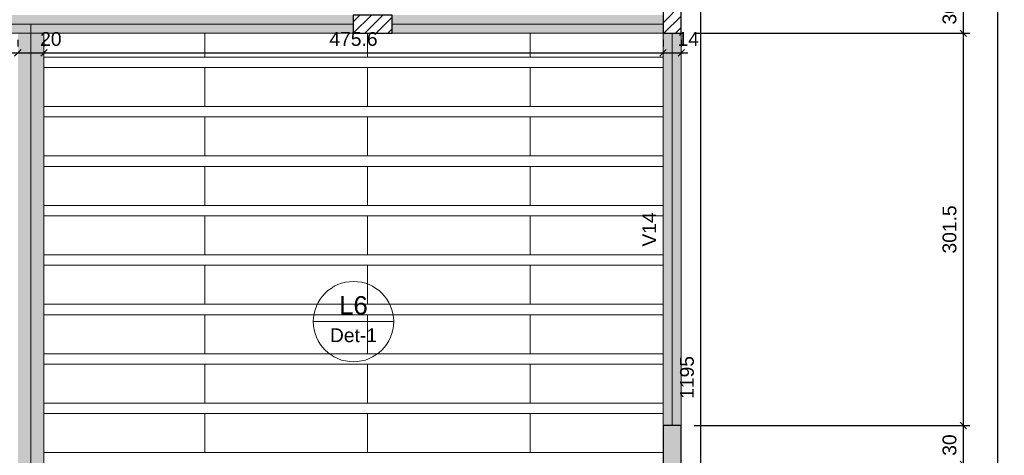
# Model space of a CAD drawing. Header units: millimetres. Extents: x 1434 to 2277, y -793 to -278.
# Tile 23 of 111: x 1731.45 to 1746.58, y -615.48 to -608.79. Entities that reach past the tile are written whole.
import ezdxf

# ---------------------------------------------------------------- set-up
doc = ezdxf.new("R2010")
doc.units = ezdxf.units.MM
for name, color, linetype, lineweight in [('FO-Cotas', 5, 'Continuous', 5), ('FO-Eixos', 5, 'Continuous', 5), ('FO-Hachura pilar que morre', 106, 'Continuous', 5), ('FO-Hachura pilar que passa', 19, 'Continuous', 5), ('FO-Hachura viga', 43, 'Continuous', 5), ('FO-Hachuras das lajes', 1, 'Continuous', 20), ('FO-Pilares', 4, 'Continuous', 30), ('FO-Textos das lajes', 3, 'Continuous', 20), ('FO-Textos das vigas', 7, 'Continuous', 5), ('FO-Vigas', 1, 'Continuous', 20)]:
    doc.layers.add(name, color=color, linetype=linetype, lineweight=lineweight)
doc.styles.add('ARIAL', font='arial.ttf')
doc.styles.get("Standard").update_dxf_attribs({"font": 'arial.ttf'})
doc.dimstyles.new('UM_50.000000', dxfattribs={"dimtxt": 0.18, "dimasz": 0.1, "dimexe": 0.1, "dimexo": 0.2, "dimgap": 0, "dimtad": 1, "dimtih": 1, "dimtoh": 1, "dimdec": 1, "dimlfac": 50, "dimzin": 0, "dimdsep": 46, "dimtxsty": 'Standard', "dimcen": 0.09, "dimdle": 0.1, "dimadec": 1, "dimazin": 2, "dimtfac": 1, "dimtdec": 4, "dimtofl": 0, "dimtmove": 0, "dimatfit": 3, "dimfxl": 1, "dimtolj": 1, "dimarcsym": 0})
pattern_1 = [(45, (1711.39028, -632.76734), (-0.08838835, 0.08838835), [])]

# ---------------------------------------------------------------- blocks, each defined once
blk = doc.blocks.new('_Oblique')
at = {"color": 0, "linetype": 'ByBlock', "lineweight": -2}
blk.add_line((-0.5, -0.5), (0.5, 0.5), dxfattribs=at)
blk = doc.blocks.new('*D770')
at = {"layer": 'FO-Cotas', "color": 0, "lineweight": -2, "transparency": 16777216}
for p, q in [((1745.947, -615.727), (1745.947, -614.927)), ((1741.814, -615.027), (1746.047, -615.027)), ((1741.814, -615.627), (1746.047, -615.627))]:
    blk.add_line(p, q, dxfattribs=at)
at = {"layer": 'FO-Cotas', "color": 0, "lineweight": -2, "transparency": 16777216, "xscale": 0.1, "yscale": 0.1, "zscale": 0.1}
for p, rotation in [((1745.947, -615.027), 90), ((1745.947, -615.627), 270)]:
    blk.add_blockref('_Oblique', p, dxfattribs=dict(at, rotation=rotation))
at = {"layer": 'FO-Cotas', "color": 7, "transparency": 16777216, "insert": (1745.735, -615.327), "char_height": 0.2118, "attachment_point": 5, "rotation": 90, "style": 'ARIAL'}
blk.add_mtext('\\A1;30', dxfattribs=at)
blk = doc.blocks.new('*D771')
at = {"layer": 'FO-Cotas', "color": 0, "lineweight": -2, "transparency": 16777216}
for p, q in [((1745.947, -615.127), (1745.947, -608.897)), ((1741.814, -608.997), (1746.047, -608.997)), ((1741.814, -615.027), (1746.047, -615.027))]:
    blk.add_line(p, q, dxfattribs=at)
at = {"layer": 'FO-Cotas', "color": 0, "lineweight": -2, "transparency": 16777216, "xscale": 0.1, "yscale": 0.1, "zscale": 0.1}
for p, rotation in [((1745.947, -608.997), 90), ((1745.947, -615.027), 270)]:
    blk.add_blockref('_Oblique', p, dxfattribs=dict(at, rotation=rotation))
at = {"layer": 'FO-Cotas', "color": 7, "transparency": 16777216, "insert": (1745.735, -612.012), "char_height": 0.2118, "attachment_point": 5, "rotation": 90, "style": 'ARIAL'}
blk.add_mtext('\\A1;301.5', dxfattribs=at)
blk = doc.blocks.new('*D772')
at = {"layer": 'FO-Cotas', "color": 0, "lineweight": -2, "transparency": 16777216}
for p, q in [((1745.947, -609.097), (1745.947, -608.297)), ((1741.814, -608.397), (1746.047, -608.397)), ((1741.814, -608.997), (1746.047, -608.997))]:
    blk.add_line(p, q, dxfattribs=at)
at = {"layer": 'FO-Cotas', "color": 0, "lineweight": -2, "transparency": 16777216, "xscale": 0.1, "yscale": 0.1, "zscale": 0.1}
for p, rotation in [((1745.947, -608.397), 90), ((1745.947, -608.997), 270)]:
    blk.add_blockref('_Oblique', p, dxfattribs=dict(at, rotation=rotation))
at = {"layer": 'FO-Cotas', "color": 7, "transparency": 16777216, "insert": (1745.735, -608.697), "char_height": 0.2118, "attachment_point": 5, "rotation": 90, "style": 'ARIAL'}
blk.add_mtext('\\A1;30', dxfattribs=at)
blk = doc.blocks.new('*D775')
at = {"layer": 'FO-Cotas', "color": 0, "lineweight": -2, "transparency": 16777216}
for p, q in [((1742.544, -601.367), (1746.576, -601.367)), ((1746.476, -631.407), (1746.476, -601.267)), ((1743.305, -631.307), (1746.576, -631.307))]:
    blk.add_line(p, q, dxfattribs=at)
at = {"layer": 'FO-Cotas', "color": 0, "lineweight": -2, "transparency": 16777216, "xscale": 0.1, "yscale": 0.1, "zscale": 0.1}
for p, rotation in [((1746.476, -601.367), 90), ((1746.476, -631.307), 270)]:
    blk.add_blockref('_Oblique', p, dxfattribs=dict(at, rotation=rotation))
at = {"layer": 'FO-Cotas', "color": 7, "transparency": 16777216, "insert": (1746.265, -616.337), "char_height": 0.2118, "attachment_point": 5, "rotation": 90, "style": 'ARIAL'}
blk.add_mtext('\\A1;1497', dxfattribs=at)
blk = doc.blocks.new('*D797')
at = {"layer": 'FO-Cotas', "color": 0, "lineweight": -2, "transparency": 16777216}
for p, q in [((1721.971, -609.097), (1721.971, -609.197)), ((1731.423, -609.097), (1731.423, -609.197)), ((1721.871, -609.297), (1731.523, -609.297))]:
    blk.add_line(p, q, dxfattribs=at)
at = {"layer": 'FO-Cotas', "color": 0, "lineweight": -2, "transparency": 16777216, "xscale": 0.1, "yscale": 0.1, "zscale": 0.1, "rotation": 180}
blk.add_blockref('_Oblique', (1721.971, -609.297), dxfattribs=at)
at = {"layer": 'FO-Cotas', "color": 0, "lineweight": -2, "transparency": 16777216, "xscale": 0.1, "yscale": 0.1, "zscale": 0.1}
blk.add_blockref('_Oblique', (1731.423, -609.297), dxfattribs=at)
at = {"layer": 'FO-Cotas', "color": 7, "transparency": 16777216, "insert": (1726.697, -609.085), "char_height": 0.2118, "attachment_point": 5, "rotation": 0.0057, "style": 'ARIAL'}
blk.add_mtext('\\A1;472.6', dxfattribs=at)
blk = doc.blocks.new('*D798')
at = {"layer": 'FO-Cotas', "color": 0, "lineweight": -2, "transparency": 16777216}
for p, q in [((1731.423, -609.097), (1731.423, -609.197)), ((1731.823, -609.097), (1731.823, -609.197)), ((1731.323, -609.297), (1731.923, -609.297))]:
    blk.add_line(p, q, dxfattribs=at)
at = {"layer": 'FO-Cotas', "color": 0, "lineweight": -2, "transparency": 16777216, "xscale": 0.1, "yscale": 0.1, "zscale": 0.1, "rotation": 180}
blk.add_blockref('_Oblique', (1731.423, -609.297), dxfattribs=at)
at = {"layer": 'FO-Cotas', "color": 0, "lineweight": -2, "transparency": 16777216, "xscale": 0.1, "yscale": 0.1, "zscale": 0.1}
blk.add_blockref('_Oblique', (1731.823, -609.297), dxfattribs=at)
at = {"layer": 'FO-Cotas', "color": 7, "transparency": 16777216, "insert": (1731.929, -609.085), "char_height": 0.2118, "attachment_point": 5, "rotation": 0.0057, "style": 'ARIAL'}
blk.add_mtext('\\A1;20', dxfattribs=at)
blk = doc.blocks.new('*D799')
at = {"layer": 'FO-Cotas', "color": 0, "lineweight": -2, "transparency": 16777216}
for p, q in [((1731.823, -609.097), (1731.823, -609.197)), ((1741.334, -609.097), (1741.334, -609.197)), ((1731.723, -609.297), (1741.434, -609.297))]:
    blk.add_line(p, q, dxfattribs=at)
at = {"layer": 'FO-Cotas', "color": 0, "lineweight": -2, "transparency": 16777216, "xscale": 0.1, "yscale": 0.1, "zscale": 0.1, "rotation": 180}
blk.add_blockref('_Oblique', (1731.823, -609.297), dxfattribs=at)
at = {"layer": 'FO-Cotas', "color": 0, "lineweight": -2, "transparency": 16777216, "xscale": 0.1, "yscale": 0.1, "zscale": 0.1}
blk.add_blockref('_Oblique', (1741.334, -609.297), dxfattribs=at)
at = {"layer": 'FO-Cotas', "color": 7, "transparency": 16777216, "insert": (1736.578, -609.085), "char_height": 0.2118, "attachment_point": 5, "rotation": 0.0057, "style": 'ARIAL'}
blk.add_mtext('\\A1;475.6', dxfattribs=at)
blk = doc.blocks.new('*D800')
at = {"layer": 'FO-Cotas', "color": 0, "lineweight": -2, "transparency": 16777216}
for p, q in [((1741.334, -609.097), (1741.334, -609.197)), ((1741.614, -609.097), (1741.614, -609.197)), ((1741.234, -609.297), (1741.714, -609.297))]:
    blk.add_line(p, q, dxfattribs=at)
at = {"layer": 'FO-Cotas', "color": 0, "lineweight": -2, "transparency": 16777216, "xscale": 0.1, "yscale": 0.1, "zscale": 0.1, "rotation": 180}
blk.add_blockref('_Oblique', (1741.334, -609.297), dxfattribs=at)
at = {"layer": 'FO-Cotas', "color": 0, "lineweight": -2, "transparency": 16777216, "xscale": 0.1, "yscale": 0.1, "zscale": 0.1}
blk.add_blockref('_Oblique', (1741.614, -609.297), dxfattribs=at)
at = {"layer": 'FO-Cotas', "color": 7, "transparency": 16777216, "insert": (1741.72, -609.085), "char_height": 0.2118, "attachment_point": 5, "rotation": 0.0057, "style": 'ARIAL'}
blk.add_mtext('\\A1;14', dxfattribs=at)
blk = doc.blocks.new('*D820')
at = {"layer": 'FO-Cotas', "color": 0, "lineweight": -2, "transparency": 16777216}
for p, q in [((1741.914, -626.337), (1741.914, -602.237)), ((1742.114, -602.337), (1742.014, -602.337)), ((1742.114, -626.237), (1742.014, -626.237))]:
    blk.add_line(p, q, dxfattribs=at)
at = {"layer": 'FO-Cotas', "color": 0, "lineweight": -2, "transparency": 16777216, "xscale": 0.1, "yscale": 0.1, "zscale": 0.1}
for p, rotation in [((1741.914, -602.337), 90), ((1741.914, -626.237), 270)]:
    blk.add_blockref('_Oblique', p, dxfattribs=dict(at, rotation=rotation))
at = {"layer": 'FO-Cotas', "color": 7, "transparency": 16777216, "insert": (1741.702, -614.287), "char_height": 0.2118, "attachment_point": 5, "rotation": 90, "style": 'ARIAL'}
blk.add_mtext('\\A1;1195', dxfattribs=at)

msp = doc.modelspace()

# ---------------------------------------------------------------- hatches: boundary and pattern name
at = {"layer": 'FO-Hachura pilar que morre', "linetype": 'Continuous'}
msp.add_hatch(color=256, dxfattribs=at).paths.add_polyline_path([(1741.3341, -615.6269), (1741.4741, -615.6269), (1741.6141, -615.6269), (1741.6141, -615.3269), (1741.6141, -615.0269), (1741.4741, -615.0269), (1741.3341, -615.0269), (1741.3341, -615.3269)])
at = {"layer": 'FO-Hachura pilar que passa', "linetype": 'Continuous'}
h = msp.add_hatch(dxfattribs=at)
h.set_pattern_fill('ANSI31', color=256, style=0)
h.set_pattern_definition(pattern_1)
h.paths.add_polyline_path([(1741.3339, -608.9969), (1741.4739, -608.9969), (1741.6139, -608.9969), (1741.6139, -608.6969), (1741.6139, -608.3969), (1741.4739, -608.3969), (1741.3339, -608.3969), (1741.3339, -608.6969)])
h = msp.add_hatch(dxfattribs=at)
h.set_pattern_fill('ANSI31', color=256, style=0)
h.set_pattern_definition(pattern_1)
h.paths.add_polyline_path([(1736.5747, -608.7169), (1736.5747, -608.8569), (1736.5747, -608.9969), (1736.8747, -608.9969), (1737.1747, -608.9969), (1737.1747, -608.8569), (1737.1747, -608.7169), (1736.8747, -608.7169)])
at = {"layer": 'FO-Hachura viga', "linetype": 'Continuous'}
for points in [[(1731.6229, -608.7169), (1731.6229, -608.7169), (1729.2779, -608.7169), (1729.2779, -608.9969), (1731.6229, -608.9969), (1731.6229, -608.7169)], [(1736.5747, -608.7169), (1736.5747, -608.7169), (1731.6229, -608.7169), (1731.6229, -608.9969), (1736.5747, -608.9969), (1736.5747, -608.7169)], [(1741.3339, -608.7169), (1741.3339, -608.7169), (1737.1747, -608.7169), (1737.1747, -608.9969), (1741.3339, -608.9969), (1741.3339, -608.7169)], [(1731.8229, -608.9969), (1731.8229, -608.9969), (1731.6229, -608.8569), (1731.4229, -608.9969), (1731.4229, -617.8021), (1731.8229, -617.8021), (1731.8229, -608.9969)], [(1741.6139, -608.9969), (1741.6139, -608.9969), (1741.3339, -608.9969), (1741.3339, -615.0271), (1741.6139, -615.0271), (1741.6139, -608.9969)]]:
    msp.add_hatch(color=256, dxfattribs=at).paths.add_polyline_path(points)

# ---------------------------------------------------------------- linework, layer by layer
at = {"layer": 'FO-Eixos'}
for p, q in [((1729.2779, -608.8569), (1731.6229, -608.8569)), ((1731.6229, -617.8021), (1731.6229, -608.8569)), ((1731.6229, -608.8569), (1736.5747, -608.8569)), ((1737.1747, -608.8569), (1741.3339, -608.8569)), ((1741.4739, -615.0269), (1741.4739, -608.9969))]:
    msp.add_line(p, q, dxfattribs=at)
for points in [[(1731.8233, -609.3623), (1734.2933, -609.3623), (1734.2933, -608.9973)], [(1734.2933, -608.9973), (1734.2933, -609.3623), (1736.7933, -609.3623), (1736.7933, -608.9973)], [(1736.7933, -608.9973), (1736.7933, -609.3623), (1739.2933, -609.3623), (1739.2933, -608.9973)], [(1739.2933, -608.9973), (1739.2933, -609.3623), (1741.3343, -609.3623)], [(1731.8233, -610.1223), (1734.2933, -610.1223), (1734.2933, -609.5223), (1731.8233, -609.5223)], [(1741.3343, -609.5223), (1739.2933, -609.5223), (1739.2933, -610.1223), (1741.3343, -610.1223)], [(1731.8233, -610.8823), (1734.2933, -610.8823), (1734.2933, -610.2823), (1731.8233, -610.2823)], [(1741.3343, -610.2823), (1739.2933, -610.2823), (1739.2933, -610.8823), (1741.3343, -610.8823)], [(1731.8233, -611.6423), (1734.2933, -611.6423), (1734.2933, -611.0423), (1731.8233, -611.0423)], [(1741.3343, -611.0423), (1739.2933, -611.0423), (1739.2933, -611.6423), (1741.3343, -611.6423)], [(1731.8233, -612.4023), (1734.2933, -612.4023), (1734.2933, -611.8023), (1731.8233, -611.8023)], [(1741.3343, -611.8023), (1739.2933, -611.8023), (1739.2933, -612.4023), (1741.3343, -612.4023)], [(1731.8233, -613.1623), (1734.2933, -613.1623), (1734.2933, -612.5623), (1731.8233, -612.5623)], [(1741.3343, -612.5623), (1739.2933, -612.5623), (1739.2933, -613.1623), (1741.3343, -613.1623)], [(1731.8233, -613.9223), (1734.2933, -613.9223), (1734.2933, -613.3223), (1731.8233, -613.3223)], [(1741.3343, -613.3223), (1739.2933, -613.3223), (1739.2933, -613.9223), (1741.3343, -613.9223)], [(1731.8233, -614.6823), (1734.2933, -614.6823), (1734.2933, -614.0823), (1731.8233, -614.0823)], [(1741.3343, -614.0823), (1739.2933, -614.0823), (1739.2933, -614.6823), (1741.3343, -614.6823)], [(1731.8233, -615.4423), (1734.2933, -615.4423), (1734.2933, -614.8423), (1731.8233, -614.8423)], [(1741.3343, -614.8423), (1739.2933, -614.8423), (1739.2933, -615.4423), (1741.3343, -615.4423)]]:
    msp.add_lwpolyline(points, dxfattribs=at)
for points in [[(1734.2933, -610.1223), (1736.7933, -610.1223), (1736.7933, -609.5223), (1734.2933, -609.5223), (1734.2933, -610.1223)], [(1736.7933, -610.1223), (1739.2933, -610.1223), (1739.2933, -609.5223), (1736.7933, -609.5223), (1736.7933, -610.1223)], [(1734.2933, -610.8823), (1736.7933, -610.8823), (1736.7933, -610.2823), (1734.2933, -610.2823), (1734.2933, -610.8823)], [(1736.7933, -610.8823), (1739.2933, -610.8823), (1739.2933, -610.2823), (1736.7933, -610.2823), (1736.7933, -610.8823)], [(1734.2933, -611.6423), (1736.7933, -611.6423), (1736.7933, -611.0423), (1734.2933, -611.0423), (1734.2933, -611.6423)], [(1736.7933, -611.6423), (1739.2933, -611.6423), (1739.2933, -611.0423), (1736.7933, -611.0423), (1736.7933, -611.6423)], [(1734.2933, -612.4023), (1736.7933, -612.4023), (1736.7933, -611.8023), (1734.2933, -611.8023), (1734.2933, -612.4023)], [(1736.7933, -612.4023), (1739.2933, -612.4023), (1739.2933, -611.8023), (1736.7933, -611.8023), (1736.7933, -612.4023)], [(1734.2933, -613.1623), (1736.7933, -613.1623), (1736.7933, -612.5623), (1734.2933, -612.5623), (1734.2933, -613.1623)], [(1736.7933, -613.1623), (1739.2933, -613.1623), (1739.2933, -612.5623), (1736.7933, -612.5623), (1736.7933, -613.1623)], [(1734.2933, -613.9223), (1736.7933, -613.9223), (1736.7933, -613.3223), (1734.2933, -613.3223), (1734.2933, -613.9223)], [(1736.7933, -613.9223), (1739.2933, -613.9223), (1739.2933, -613.3223), (1736.7933, -613.3223), (1736.7933, -613.9223)], [(1734.2933, -614.6823), (1736.7933, -614.6823), (1736.7933, -614.0823), (1734.2933, -614.0823), (1734.2933, -614.6823)], [(1736.7933, -614.6823), (1739.2933, -614.6823), (1739.2933, -614.0823), (1736.7933, -614.0823), (1736.7933, -614.6823)], [(1734.2933, -615.4423), (1736.7933, -615.4423), (1736.7933, -614.8423), (1734.2933, -614.8423), (1734.2933, -615.4423)], [(1736.7933, -615.4423), (1739.2933, -615.4423), (1739.2933, -614.8423), (1736.7933, -614.8423), (1736.7933, -615.4423)]]:
    msp.add_lwpolyline(points, close=True, dxfattribs=at)
at = {"layer": 'FO-Hachuras das lajes'}
for p, q in [((1731.8233, -609.3623), (1741.3343, -609.3623)), ((1741.3343, -609.3623), (1741.3343, -609.3623)), ((1731.8233, -609.5223), (1741.3343, -609.5223)), ((1741.3343, -609.5223), (1741.3343, -609.5223)), ((1731.8233, -610.1223), (1741.3343, -610.1223)), ((1741.3343, -610.1223), (1741.3343, -610.1223)), ((1731.8233, -610.2823), (1741.3343, -610.2823)), ((1741.3343, -610.2823), (1741.3343, -610.2823)), ((1731.8233, -610.8823), (1741.3343, -610.8823)), ((1741.3343, -610.8823), (1741.3343, -610.8823)), ((1731.8233, -611.0423), (1741.3343, -611.0423)), ((1741.3343, -611.0423), (1741.3343, -611.0423)), ((1731.8233, -611.6423), (1741.3343, -611.6423)), ((1741.3343, -611.6423), (1741.3343, -611.6423)), ((1731.8233, -611.8023), (1741.3343, -611.8023)), ((1741.3343, -611.8023), (1741.3343, -611.8023)), ((1731.8233, -612.4023), (1741.3343, -612.4023)), ((1741.3343, -612.4023), (1741.3343, -612.4023)), ((1731.8233, -612.5623), (1741.3343, -612.5623)), ((1741.3343, -612.5623), (1741.3343, -612.5623)), ((1731.8233, -613.1623), (1741.3343, -613.1623)), ((1741.3343, -613.1623), (1741.3343, -613.1623)), ((1731.8233, -613.3223), (1741.3343, -613.3223)), ((1741.3343, -613.3223), (1741.3343, -613.3223)), ((1731.8233, -613.9223), (1741.3343, -613.9223)), ((1731.8233, -614.0823), (1741.3343, -614.0823)), ((1731.8233, -614.6823), (1741.3343, -614.6823)), ((1731.8233, -614.8423), (1741.3343, -614.8423)), ((1731.8233, -615.4423), (1741.3343, -615.4423))]:
    msp.add_line(p, q, dxfattribs=at)
at = {"layer": 'FO-Pilares'}
for points in [[(1741.3339, -608.9969), (1741.4739, -608.9969), (1741.6139, -608.9969), (1741.6139, -608.6969), (1741.6139, -608.3969), (1741.4739, -608.3969), (1741.3339, -608.3969), (1741.3339, -608.6969), (1741.3339, -608.9969)], [(1736.5747, -608.7169), (1736.5747, -608.8569), (1736.5747, -608.9969), (1736.8747, -608.9969), (1737.1747, -608.9969), (1737.1747, -608.8569), (1737.1747, -608.7169), (1736.8747, -608.7169), (1736.5747, -608.7169)], [(1741.3341, -615.6269), (1741.4741, -615.6269), (1741.6141, -615.6269), (1741.6141, -615.3269), (1741.6141, -615.0269), (1741.4741, -615.0269), (1741.3341, -615.0269), (1741.3341, -615.3269), (1741.3341, -615.6269)]]:
    msp.add_lwpolyline(points, close=True, dxfattribs=at)
at = {"layer": 'FO-Textos das lajes'}
msp.add_line((1735.961, -613.4295), (1737.196, -613.4295), dxfattribs=at)
msp.add_circle((1736.5785, -613.4295), 0.6175, dxfattribs=at)
at = {"layer": 'FO-Vigas'}
for p, q in [((1729.2779, -608.9969), (1731.6229, -608.9969)), ((1731.6229, -608.9969), (1736.5747, -608.9969)), ((1731.8229, -617.8021), (1731.8229, -608.9969)), ((1737.1747, -608.9969), (1741.3339, -608.9969)), ((1741.3339, -615.0269), (1741.3339, -608.9969)), ((1741.6139, -615.0269), (1741.6139, -608.9969))]:
    msp.add_line(p, q, dxfattribs=at)

# ---------------------------------------------------------------- texts
at = {"layer": 'FO-Textos das lajes', "attachment_point": 8, "line_spacing_factor": 0.798, "style": 'ARIAL'}
for s, insert, char_height, width in [('L6', (1736.5785, -613.3236), 0.2824, 0.875137), ('Det-1', (1736.5785, -613.7472), 0.2118, 1.449644)]:
    msp.add_mtext(s, dxfattribs=dict(at, insert=insert, char_height=char_height, width=width))
at = {"layer": 'FO-Textos das vigas', "linetype": 'Continuous', "insert": (1741.228, -612.0119), "char_height": 0.2118, "width": 1.056128, "attachment_point": 8, "rotation": 90, "line_spacing_factor": 0.798, "style": 'ARIAL'}
msp.add_mtext('V14', dxfattribs=at)

# ---------------------------------------------------------------- dimensions: what is measured, and where the dimension line sits
at = {"layer": 'FO-Cotas'}
for base, p1, p2, picture, middle in [((1746.4764, -601.3673), (1743.1049, -631.3073), (1742.3441, -601.3673), '*D775', (1746.2646, -616.3373)), ((1741.9141, -602.3373), (1741.9141, -626.2373), (1741.9141, -602.3373), '*D820', (1741.7023, -614.2873)), ((1745.9469, -608.3969), (1741.6139, -608.9969), (1741.6139, -608.3969), '*D772', (1745.7351, -608.6969)), ((1745.9469, -608.9969), (1741.6141, -615.0269), (1741.6139, -608.9969), '*D771', (1745.7351, -612.0119)), ((1745.9469, -615.0269), (1741.6141, -615.6269), (1741.6141, -615.0269), '*D770', (1745.7351, -615.3269))]:
    dim = msp.add_linear_dim(base=base, p1=p1, p2=p2, angle=90, dimstyle='UM_50.000000', override={"dimtxt": 0.2118, "dimasz": 0.1, "dimexe": 0.1, "dimexo": 0.2, "dimtad": 1, "dimtih": 0, "dimtoh": 0, "dimdec": 1, "dimlfac": 50, "dimzin": 8, "dimtxsty": 'ARIAL', "dimblk": 'Oblique', "dimblk1": 'Oblique', "dimblk2": 'Oblique', "dimsah": 1, "dimdle": 0.1, "dimse1": 0, "dimse2": 0, "dimclrt": 7, "dimadec": 1, "dimazin": 3, "dimtmove": 2, "dimldrblk": 'Oblique'}, dxfattribs=at)
    dim.commit()
    dim.dimension.update_dxf_attribs({"geometry": picture, "text_midpoint": middle, "dimtype": 160, "text_rotation": 90})
for base, p1, p2, picture, middle, turn in [((1731.4229, -609.2969), (1721.9715, -609.2969), (1731.4229, -609.2969), '*D797', (1726.6972, -609.0851), 0.00573), ((1731.8229, -609.2969), (1731.4229, -609.2969), (1731.8229, -609.2969), '*D798', (1731.9288, -609.0851), 0.00573), ((1741.3338807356, -609.2969355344), (1731.8228807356, -609.2969355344), (1741.3338807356, -609.2969355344), '*D799', (1736.5783807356, -609.0851355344), 0.005729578), ((1741.6139, -609.2969), (1741.3339, -609.2969), (1741.6139, -609.2969), '*D800', (1741.7198, -609.0851), 0.00573)]:
    dim = msp.add_linear_dim(base=base, p1=p1, p2=p2, dimstyle='UM_50.000000', override={"dimtxt": 0.2118, "dimasz": 0.1, "dimexe": 0.1, "dimexo": 0.2, "dimtad": 1, "dimtih": 0, "dimtoh": 0, "dimdec": 1, "dimlfac": 50, "dimzin": 8, "dimtxsty": 'ARIAL', "dimblk": 'Oblique', "dimblk1": 'Oblique', "dimblk2": 'Oblique', "dimsah": 1, "dimdle": 0.1, "dimse1": 0, "dimse2": 0, "dimclrt": 7, "dimadec": 1, "dimazin": 3, "dimtmove": 2, "dimldrblk": 'Oblique'}, dxfattribs=at)
    dim.commit()
    dim.dimension.update_dxf_attribs({"geometry": picture, "text_midpoint": middle, "dimtype": 160, "text_rotation": turn})

doc.saveas('drawing.dxf')
